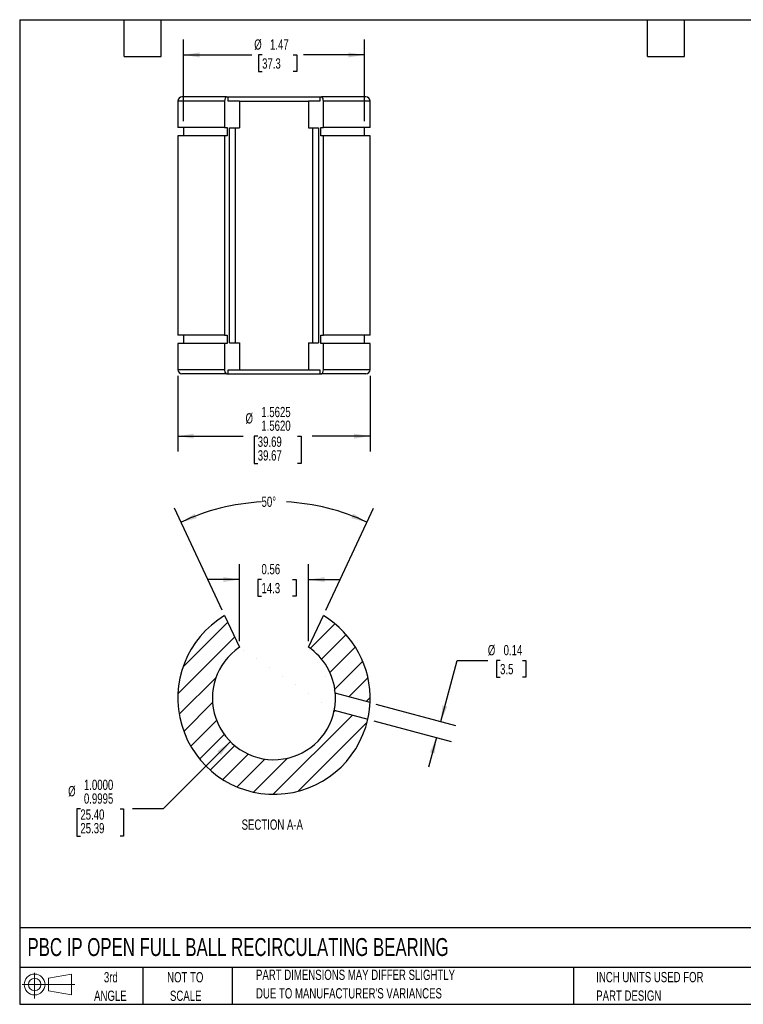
# Model space of a CAD drawing. Header units: inches. Extents: x 0.2 to 10.8, y 0.2 to 8.2.
# Tile 1 of 2: x 0.2 to 6.1, y 0.2 to 8.2. Entities that reach past the tile are written whole.
import ezdxf

# ---------------------------------------------------------------- set-up
doc = ezdxf.new("R2010")
doc.units = ezdxf.units.IN
doc.header["$MEASUREMENT"] = 0
doc.layers.add('DIMENSIONS', color=140, linetype='Continuous', lineweight=25)
doc.layers.add('TEXT', color=140, linetype='Continuous', lineweight=25)
doc.layers.add('HATCH', color=6, linetype='Continuous')
doc.layers.add('SLD-DEFPOINTS', color=7, linetype='Continuous')
doc.styles.add('SLDTEXTSTYLE0', font='TXT', dxfattribs={"width": 0.7})
doc.dimstyles.new('SLDDIMSTYLE0', dxfattribs={"dimtxt": 0.084961, "dimasz": 0.13, "dimexe": 0, "dimexo": 0.0625, "dimgap": 0.02124, "dimtad": 0, "dimtih": 1, "dimtoh": 1, "dimrnd": 1e-09, "dimdsep": 46, "dimtxsty": 'SLDTEXTSTYLE0', "dimsah": 1, "dimcen": 0.09, "dimadec": 0, "dimazin": 2, "dimtfac": 1, "dimtmove": 0, "dimatfit": 0, "dimfxl": 0, "dimfrac": 2, "dimtolj": 1, "dimtzin": 12, "dimarcsym": 0})
doc.dimstyles.new('SLDDIMSTYLE1', dxfattribs={"dimtxt": 0.084961, "dimasz": 0.13, "dimexe": 0, "dimexo": 0.0625, "dimgap": 0.02124, "dimtad": 0, "dimtih": 1, "dimtoh": 1, "dimrnd": 1e-09, "dimzin": 12, "dimdsep": 46, "dimtxsty": 'SLDTEXTSTYLE0', "dimsah": 1, "dimcen": 0.09, "dimadec": 0, "dimazin": 3, "dimtfac": 1, "dimtofl": 0, "dimtmove": 0, "dimatfit": 3, "dimfxl": 0, "dimfrac": 2, "dimtolj": 1, "dimtzin": 12, "dimarcsym": 0})
doc.dimstyles.new('SLDDIMSTYLE2', dxfattribs={"dimtxt": 0.084961, "dimasz": 0.13, "dimexe": 0, "dimexo": 0.0625, "dimgap": 0.02124, "dimtad": 0, "dimtih": 1, "dimtoh": 1, "dimdec": 4, "dimrnd": 1e-09, "dimzin": 4, "dimdsep": 46, "dimtxsty": 'SLDTEXTSTYLE0', "dimsah": 1, "dimcen": 0, "dimadec": 0, "dimazin": 1, "dimlim": 1, "dimtm": 0.0005, "dimtfac": 1, "dimtdec": 4, "dimtofl": 0, "dimtmove": 0, "dimatfit": 3, "dimfxl": 0, "dimfrac": 2, "dimtolj": 1, "dimtzin": 4, "dimarcsym": 0})
doc.dimstyles.new('SLDDIMSTYLE3', dxfattribs={"dimtxt": 0.084961, "dimasz": 0.13, "dimexe": 0, "dimexo": 0.0625, "dimgap": 0.02124, "dimtad": 0, "dimtih": 1, "dimtoh": 1, "dimdec": 4, "dimzin": 12, "dimdsep": 46, "dimtxsty": 'SLDTEXTSTYLE0', "dimsah": 1, "dimcen": 0.09, "dimadec": 0, "dimazin": 3, "dimtfac": 1, "dimtdec": 0, "dimtofl": 0, "dimtmove": 0, "dimatfit": 3, "dimfxl": 0, "dimfrac": 2, "dimtolj": 1, "dimtzin": 12, "dimarcsym": 0})
doc.dimstyles.new('SLDDIMSTYLE4', dxfattribs={"dimtxt": 0.084961, "dimasz": 0.13, "dimexe": 0, "dimexo": 0.0625, "dimgap": 0.02124, "dimtad": 0, "dimtih": 1, "dimtoh": 1, "dimdec": 4, "dimrnd": 1e-09, "dimzin": 12, "dimdsep": 46, "dimtxsty": 'SLDTEXTSTYLE0', "dimsah": 1, "dimcen": 0.09, "dimadec": 0, "dimazin": 3, "dimlim": 1, "dimtm": 0.0005, "dimtfac": 1, "dimtdec": 4, "dimtofl": 0, "dimtmove": 0, "dimatfit": 3, "dimfxl": 0, "dimfrac": 2, "dimtolj": 1, "dimtzin": 12, "dimarcsym": 0})

# ---------------------------------------------------------------- blocks, each defined once
blk = doc.blocks.new('Block11')
at = {"color": 7, "linetype": 'Continuous', "lineweight": 18}
for p, q in [((0.1019, 0.2091), (0.1019, 0)), ((0.2157, 0.1641), (0.4006, 0.1981)), ((0.2157, 0.0628), (0.2157, 0.1641)), ((0.4006, 0.1981), (0.4006, 0.0288)), ((0, 0.1135), (0.4281, 0.1135)), ((0.2157, 0.0628), (0.4006, 0.0288))]:
    blk.add_line(p, q, dxfattribs=at)
for radius in [0.0846, 0.0506]:
    blk.add_circle((0.1019, 0.1135), radius, dxfattribs=at)
blk = doc.blocks.new('Block12')
at = {"layer": 'SLD-DEFPOINTS'}
blk.add_blockref('Block11', (0, 0), dxfattribs=at)
blk = doc.blocks.new('SW_NOTE_0_2')
at = {"layer": 'TEXT', "color": 0, "char_height": 0.083333, "attachment_point": 1, "style": 'SLDTEXTSTYLE0'}
for s, insert in [('PART DIMENSIONS MAY DIFFER SLIGHTLY', (0, 0.1074)), ("DUE TO MANUFACTURER'S VARIANCES", (0, -0.0431))]:
    blk.add_mtext(s, dxfattribs=dict(at, insert=insert))
blk = doc.blocks.new('SW_NOTE_0_3')
at = {"layer": 'TEXT', "color": 0, "char_height": 0.08333, "attachment_point": 2, "style": 'SLDTEXTSTYLE0'}
for s, insert in [('NOT TO', (0.207, 0.1074)), ('SCALE', (0.2108, -0.0431))]:
    blk.add_mtext(s, dxfattribs=dict(at, insert=insert))
blk = doc.blocks.new('SW_NOTE_0_4')
at = {"layer": 'TEXT', "color": 0, "char_height": 0.08333, "attachment_point": 2, "style": 'SLDTEXTSTYLE0'}
for s, insert in [('3rd', (0.0911, 0.1074)), ('ANGLE', (0.0873, -0.0431))]:
    blk.add_mtext(s, dxfattribs=dict(at, insert=insert))
blk = doc.blocks.new('SW_NOTE_0_5')
at = {"layer": 'TEXT', "color": 0, "char_height": 0.083333, "attachment_point": 1, "style": 'SLDTEXTSTYLE0'}
for s, insert in [('INCH UNITS USED FOR', (0, 0.1074)), ('PART DESIGN', (0, -0.0431))]:
    blk.add_mtext(s, dxfattribs=dict(at, insert=insert))
blk = doc.blocks.new('_D_4')
at = {"layer": 'DIMENSIONS'}
for p, q in [((1.9623, 2.384), (1.4156, 1.8373)), ((0.743, 1.8373), (0.7145, 1.8373)), ((0.7145, 1.8373), (0.7145, 1.615)), ((1.0661, 1.8373), (1.0947, 1.8373)), ((1.0947, 1.8373), (1.0947, 1.615)), ((1.4156, 1.8373), (1.1656, 1.8373)), ((0.7145, 1.615), (0.743, 1.615)), ((1.0947, 1.615), (1.0661, 1.615))]:
    blk.add_line(p, q, dxfattribs=at)
blk.add_solid([(1.9623, 2.384), (1.8563, 2.3062), (1.8845, 2.2779)], dxfattribs=at)
at = {"layer": 'DIMENSIONS', "char_height": 0.08333, "attachment_point": 1, "style": 'SLDTEXTSTYLE0'}
for s, insert in [('%%c', (0.6435, 2.0233)), ('1.0000', (0.7718, 2.0748)), ('0.9995', (0.7718, 1.9637)), ('25.40', (0.743, 1.8336)), ('25.39', (0.743, 1.7225))]:
    blk.add_mtext(s, dxfattribs=dict(at, insert=insert))
blk = doc.blocks.new('_D_5')
at = {"layer": 'DIMENSIONS'}
for p, q in [((2.0346, 3.2009), (2.0346, 3.826)), ((2.5971, 3.2009), (2.5971, 3.826)), ((2.0346, 3.701), (1.7846, 3.701)), ((2.2143, 3.701), (2.1857, 3.701)), ((2.1857, 3.701), (2.1857, 3.566)), ((2.4667, 3.701), (2.4953, 3.701)), ((2.4953, 3.701), (2.4953, 3.566)), ((2.5971, 3.701), (2.8471, 3.701)), ((2.1857, 3.566), (2.2143, 3.566)), ((2.4953, 3.566), (2.4667, 3.566))]:
    blk.add_line(p, q, dxfattribs=at)
for points in [[(2.0346, 3.701), (1.9046, 3.721), (1.9046, 3.681)], [(2.5971, 3.701), (2.7271, 3.681), (2.7271, 3.721)]]:
    blk.add_solid(points, dxfattribs=at)
at = {"layer": 'DIMENSIONS', "char_height": 0.08333, "attachment_point": 1, "style": 'SLDTEXTSTYLE0'}
for s, insert in [('0.56', (2.2143, 3.8275)), ('14.3', (2.2143, 3.6734))]:
    blk.add_mtext(s, dxfattribs=dict(at, insert=insert))
blk = doc.blocks.new('_D_6')
at = {"layer": 'DIMENSIONS'}
for p, q in [((1.8937, 3.4533), (1.5078, 4.2808)), ((2.7381, 3.4533), (3.124, 4.2808))]:
    blk.add_line(p, q, dxfattribs=at)
for start, end in [(93.23247, 115), (65, 86.76753)]:
    blk.add_arc((2.3159, 2.5478), 1.7871, start, end, dxfattribs=at)
for points in [[(1.5606, 4.1675), (1.6881, 4.1997), (1.6726, 4.2365)], [(3.0712, 4.1675), (2.9592, 4.2365), (2.9436, 4.1997)]]:
    blk.add_solid(points, dxfattribs=at)
at = {"layer": 'DIMENSIONS', "insert": (2.2151, 4.3748), "char_height": 0.08333, "attachment_point": 1, "style": 'SLDTEXTSTYLE0'}
blk.add_mtext('50°', dxfattribs=at)
blk = doc.blocks.new('_D_7')
at = {"layer": 'DIMENSIONS'}
for p, q in [((3.6709, 2.5484), (3.8033, 3.0428)), ((3.8033, 3.0428), (4.0533, 3.0428)), ((4.1528, 3.0428), (4.1243, 3.0428)), ((4.1243, 3.0428), (4.1243, 2.9077)), ((4.3346, 3.0428), (4.3631, 3.0428)), ((4.3631, 3.0428), (4.3631, 2.9077)), ((4.1243, 2.9077), (4.1528, 2.9077)), ((4.3631, 2.9077), (4.3346, 2.9077)), ((3.1446, 2.6894), (3.7916, 2.516)), ((3.1265, 2.5535), (3.7564, 2.3847)), ((3.6357, 2.417), (3.5709, 2.1755))]:
    blk.add_line(p, q, dxfattribs=at)
for points in [[(3.6709, 2.5484), (3.7238, 2.6688), (3.6852, 2.6791)], [(3.6357, 2.417), (3.5827, 2.2966), (3.6213, 2.2863)]]:
    blk.add_solid(points, dxfattribs=at)
at = {"layer": 'DIMENSIONS', "char_height": 0.08333, "attachment_point": 1, "style": 'SLDTEXTSTYLE0'}
for s, insert in [('%%c', (4.0533, 3.1692)), ('0.14', (4.1816, 3.1692)), ('3.5', (4.1528, 3.0152))]:
    blk.add_mtext(s, dxfattribs=dict(at, insert=insert))
blk = doc.blocks.new('_D_8')
at = {"layer": 'DIMENSIONS'}
for p, q in [((1.5346, 5.3564), (1.5346, 4.7414)), ((3.0971, 5.3564), (3.0971, 4.7414)), ((1.5346, 4.8664), (2.0656, 4.8664)), ((2.1841, 4.8664), (2.1555, 4.8664)), ((2.1555, 4.8664), (2.1555, 4.6442)), ((2.5072, 4.8664), (2.5358, 4.8664)), ((2.5358, 4.8664), (2.5358, 4.6442)), ((3.0971, 4.8664), (2.6257, 4.8664)), ((2.1555, 4.6442), (2.1841, 4.6442)), ((2.5358, 4.6442), (2.5072, 4.6442))]:
    blk.add_line(p, q, dxfattribs=at)
for points in [[(1.5346, 4.8664), (1.6646, 4.8464), (1.6646, 4.8864)], [(3.0971, 4.8664), (2.9671, 4.8864), (2.9671, 4.8464)]]:
    blk.add_solid(points, dxfattribs=at)
at = {"layer": 'DIMENSIONS', "char_height": 0.08333, "attachment_point": 1, "style": 'SLDTEXTSTYLE0'}
for s, insert in [('%%c', (2.0846, 5.0525)), ('1.5625', (2.2129, 5.104)), ('1.5620', (2.2129, 4.9929)), ('39.69', (2.1841, 4.8628)), ('39.67', (2.1841, 4.7516))]:
    blk.add_mtext(s, dxfattribs=dict(at, insert=insert))
blk = doc.blocks.new('_D_9')
at = {"layer": 'DIMENSIONS'}
for p, q in [((1.5815, 7.4248), (1.5815, 8.0886)), ((3.0502, 7.4248), (3.0502, 8.0886)), ((1.5815, 7.9636), (2.1363, 7.9636)), ((2.2194, 7.9636), (2.1909, 7.9636)), ((2.1909, 7.9636), (2.1909, 7.8286)), ((2.4719, 7.9636), (2.5004, 7.9636)), ((2.5004, 7.9636), (2.5004, 7.8286)), ((3.0502, 7.9636), (2.555, 7.9636)), ((2.1909, 7.8286), (2.2194, 7.8286)), ((2.5004, 7.8286), (2.4719, 7.8286))]:
    blk.add_line(p, q, dxfattribs=at)
for points in [[(1.5815, 7.9636), (1.7115, 7.9436), (1.7115, 7.9836)], [(3.0502, 7.9636), (2.9202, 7.9836), (2.9202, 7.9436)]]:
    blk.add_solid(points, dxfattribs=at)
at = {"layer": 'DIMENSIONS', "char_height": 0.08333, "attachment_point": 1, "style": 'SLDTEXTSTYLE0'}
for s, insert in [('%%c', (2.1553, 8.0901)), ('1.47', (2.2836, 8.0901)), ('37.3', (2.2194, 7.936))]:
    blk.add_mtext(s, dxfattribs=dict(at, insert=insert))

msp = doc.modelspace()

# ---------------------------------------------------------------- hatches: boundary and pattern name
at = {"layer": 'HATCH'}
h = msp.add_hatch(dxfattribs=at)
h.set_pattern_fill('ANSI31', color=256, style=0)
edge = h.paths.add_edge_path(flags=0)
edge.add_line((2.03463, 3.15093), (1.91478, 3.40796))
edge.add_arc((2.31588, 2.73753), 0.78125, 120.891343, 347.347492)
edge.add_line((3.07816, 2.56641), (2.80614, 2.6393))
edge.add_arc((2.31588, 2.73753), 0.5, 124.228866, 348.669438, ccw=False)
h = msp.add_hatch(dxfattribs=at)
h.set_pattern_fill('ANSI31', color=256, style=0)
edge = h.paths.add_edge_path(flags=0)
edge.add_line((2.71699, 3.40796), (2.59713, 3.15093))
edge.add_arc((2.31588, 2.73753), 0.5, 4.633359, 55.771134, ccw=False)
edge.add_line((2.81425, 2.77792), (3.09634, 2.70234))
edge.add_arc((2.31588, 2.73753), 0.78125, 357.417874, 419.108657)

# ---------------------------------------------------------------- linework, layer by layer
for p, q in [((1.92921, 7.62243), (1.56858, 7.62243)), ((1.92921, 7.62243), (1.94364, 7.62243)), ((1.94364, 7.58848), (1.94364, 7.62243)), ((1.94364, 7.62243), (2.68812, 7.62243)), ((2.68812, 7.62243), (2.68812, 7.58848)), ((2.68812, 7.62243), (2.70256, 7.62243)), ((3.06318, 7.62243), (2.70256, 7.62243)), ((1.53463, 7.58848), (1.53463, 7.37478)), ((1.91478, 7.58848), (1.53463, 7.58848)), ((1.91478, 7.58848), (1.91478, 7.37478)), ((2.03463, 7.58848), (1.94364, 7.58848)), ((2.03463, 7.58848), (2.03463, 7.37027)), ((2.03463, 7.58848), (2.59713, 7.58848)), ((2.68812, 7.58848), (2.59713, 7.58848)), ((2.59713, 7.58848), (2.59713, 7.37027)), ((2.71699, 7.37478), (2.71699, 7.58848)), ((3.09713, 7.58848), (2.71699, 7.58848)), ((3.09713, 7.37478), (3.09713, 7.58848)), ((1.91478, 7.37478), (1.53463, 7.37478)), ((1.58153, 7.37478), (1.58153, 7.30688)), ((1.91478, 7.37478), (1.93471, 7.37478)), ((1.93471, 7.37478), (1.93471, 7.30688)), ((1.95465, 7.37027), (2.03463, 7.37027)), ((1.95465, 5.62459), (1.95465, 7.37027)), ((2.00184, 7.37027), (2.00184, 5.62459)), ((2.59713, 7.37027), (2.67712, 7.37027)), ((2.62993, 7.37027), (2.62993, 5.62459)), ((2.67712, 7.37027), (2.67712, 5.62459)), ((2.69705, 7.37478), (2.71699, 7.37478)), ((2.69705, 7.30688), (2.69705, 7.37478)), ((3.09713, 7.37478), (2.71699, 7.37478)), ((3.05023, 7.30688), (3.05023, 7.37478)), ((1.53463, 7.30688), (1.53463, 5.68798)), ((1.91478, 7.30688), (1.53463, 7.30688)), ((1.91478, 7.30688), (1.91478, 5.68798)), ((1.93471, 7.30688), (1.91478, 7.30688)), ((2.71699, 7.30688), (2.69705, 7.30688)), ((2.71699, 5.68798), (2.71699, 7.30688)), ((3.09713, 7.30688), (2.71699, 7.30688)), ((3.09713, 5.68798), (3.09713, 7.30688)), ((1.91478, 5.68798), (1.53463, 5.68798)), ((1.58153, 5.68798), (1.58153, 5.62008)), ((1.91478, 5.68798), (1.93471, 5.68798)), ((1.93471, 5.68798), (1.93471, 5.62008)), ((2.69705, 5.68798), (2.71699, 5.68798)), ((2.69705, 5.62008), (2.69705, 5.68798)), ((3.09713, 5.68798), (2.71699, 5.68798)), ((3.05023, 5.62008), (3.05023, 5.68798)), ((1.53463, 5.62008), (1.53463, 5.40638)), ((1.91478, 5.62008), (1.53463, 5.62008)), ((1.91478, 5.62008), (1.91478, 5.40638)), ((1.93471, 5.62008), (1.91478, 5.62008)), ((1.95465, 5.62459), (2.03463, 5.62459)), ((2.03463, 5.62459), (2.03463, 5.40638)), ((2.59713, 5.62459), (2.59713, 5.40638)), ((2.59713, 5.62459), (2.67712, 5.62459)), ((2.71699, 5.62008), (2.69705, 5.62008)), ((2.71699, 5.40638), (2.71699, 5.62008)), ((3.09713, 5.62008), (2.71699, 5.62008)), ((3.09713, 5.40638), (3.09713, 5.62008)), ((1.91478, 5.40638), (1.53463, 5.40638)), ((1.92921, 5.37243), (1.56858, 5.37243)), ((1.92921, 5.37243), (1.94364, 5.37243)), ((1.94364, 5.40638), (2.03463, 5.40638)), ((1.94364, 5.37243), (1.94364, 5.40638)), ((1.94364, 5.37243), (2.68812, 5.37243)), ((2.03463, 5.40638), (2.59713, 5.40638)), ((2.59713, 5.40638), (2.68812, 5.40638)), ((2.68812, 5.40638), (2.68812, 5.37243)), ((2.68812, 5.37243), (2.70256, 5.37243)), ((3.06318, 5.37243), (2.70256, 5.37243)), ((3.09713, 5.40638), (2.71699, 5.40638)), ((1.91478, 3.40796), (2.03463, 3.15093)), ((2.59713, 3.15093), (2.71699, 3.40796)), ((3.09634, 2.70234), (2.81425, 2.77792)), ((2.80614, 2.6393), (3.07816, 2.56641))]:
    msp.add_line(p, q)
for centre, radius, start, end in [((1.56858, 7.58848), 0.03395, 90, 180), ((3.06318, 7.58848), 0.03395, 0, 90), ((1.56858, 5.40638), 0.03395, 180, 270), ((3.06318, 5.40638), 0.03395, 270, 0), ((2.31588, 2.73753), 0.78125, 120.891343, 347.347492), ((2.31588, 2.73753), 0.78125, 357.417874, 59.108657), ((2.31588, 2.73753), 0.5, 124.228866, 348.669438), ((2.31588, 2.73753), 0.5, 4.633359, 55.771134)]:
    msp.add_arc(centre, radius, start, end)
for points, knots in [([(1.92921, 7.62243), (1.92733, 7.62243), (1.92545, 7.62156), (1.92196, 7.61817), (1.92037, 7.61569), (1.91633, 7.60621), (1.91478, 7.59748), (1.91478, 7.58848)], [0, 0, 0, 0, 0.25, 0.25, 0.5, 0.5, 1, 1, 1, 1]), ([(2.71699, 7.58848), (2.71699, 7.59298), (2.71661, 7.5974), (2.71515, 7.60563), (2.71408, 7.6094), (2.71008, 7.61879), (2.70632, 7.62243), (2.70256, 7.62243)], [0, 0, 0, 0, 0.25, 0.25, 0.5, 0.5, 1, 1, 1, 1]), ([(1.91478, 5.40638), (1.91478, 5.40188), (1.91516, 5.39747), (1.91662, 5.38923), (1.91769, 5.38546), (1.92169, 5.37608), (1.92545, 5.37243), (1.92921, 5.37243)], [0, 0, 0, 0, 0.25, 0.25, 0.5, 0.5, 1, 1, 1, 1]), ([(2.70256, 5.37243), (2.70444, 5.37243), (2.70632, 5.37331), (2.70981, 5.37669), (2.7114, 5.37917), (2.71544, 5.38865), (2.71699, 5.39739), (2.71699, 5.40638)], [0, 0, 0, 0, 0.25, 0.25, 0.5, 0.5, 1, 1, 1, 1]), ([(2.80614, 2.6393), (2.80614, 2.6393), (2.80651, 2.64109), (2.80748, 2.64621), (2.80787, 2.64834), (2.80875, 2.65335), (2.80923, 2.65618), (2.81024, 2.66253), (2.81077, 2.66607), (2.81179, 2.67353), (2.81228, 2.67749), (2.81369, 2.69002), (2.81448, 2.69896), (2.81528, 2.7125), (2.81548, 2.71696), (2.81577, 2.72576), (2.81585, 2.73014), (2.8159, 2.73848), (2.81588, 2.74245), (2.81574, 2.75003), (2.81564, 2.75362), (2.81526, 2.76336), (2.81493, 2.76871), (2.81442, 2.77595), (2.81425, 2.77792), (2.81425, 2.77792)], [0, 0, 0, 0, 0.125, 0.125, 0.1875, 0.1875, 0.25, 0.25, 0.3125, 0.3125, 0.375, 0.375, 0.5, 0.5, 0.5625, 0.5625, 0.625, 0.625, 0.6875, 0.6875, 0.75, 0.75, 0.875, 0.875, 1, 1, 1, 1]), ([(3.07816, 2.56641), (3.07816, 2.56641), (3.07856, 2.56816), (3.08002, 2.57485), (3.08108, 2.57985), (3.08292, 2.58916), (3.08359, 2.59263), (3.08493, 2.59995), (3.08562, 2.60383), (3.087, 2.61201), (3.08768, 2.61629), (3.08899, 2.62493), (3.08962, 2.62934), (3.09082, 2.63828), (3.09137, 2.64268), (3.09238, 2.65135), (3.09285, 2.65567), (3.09367, 2.66391), (3.09403, 2.66783), (3.09466, 2.67526), (3.09493, 2.6788), (3.09561, 2.68832), (3.0959, 2.6935), (3.09626, 2.70047), (3.09634, 2.70234), (3.09634, 2.70234)], [0, 0, 0, 0, 0.125, 0.125, 0.25, 0.25, 0.3125, 0.3125, 0.375, 0.375, 0.4375, 0.4375, 0.5, 0.5, 0.5625, 0.5625, 0.625, 0.625, 0.6875, 0.6875, 0.75, 0.75, 0.875, 0.875, 1, 1, 1, 1])]:
    msp.add_open_spline(points, degree=3, knots=knots)
at = {"layer": 'TEXT'}
for p, q in [((0.25, 8.25), (10.75, 8.25)), ((0.25, 8.25), (0.25, 0.25)), ((1.1, 7.95), (1.1, 8.25)), ((1.4, 7.95), (1.4, 8.25)), ((5.35, 7.95), (5.35, 8.25)), ((5.65, 7.95), (5.65, 8.25)), ((1.1, 7.95), (1.4, 7.95)), ((5.35, 7.95), (5.65, 7.95)), ((10.75, 0.87111), (0.25, 0.87111)), ((10.75, 0.55), (0.25, 0.55)), ((1.25, 0.55), (1.25, 0.25)), ((1.97684, 0.55), (1.97684, 0.25)), ((4.74986, 0.55), (4.74986, 0.25)), ((0.25, 0.25), (10.75, 0.25))]:
    msp.add_line(p, q, dxfattribs=at)

# ---------------------------------------------------------------- block references
at = {"layer": 'SLD-DEFPOINTS'}
msp.add_blockref('Block12', (0.26921, 0.2974), dxfattribs=at)
at = {"layer": 'TEXT'}
for name, p in [('SW_NOTE_0_4', (0.8995, 0.40425)), ('SW_NOTE_0_3', (1.38808, 0.40425)), ('SW_NOTE_0_2', (2.17005, 0.42408)), ('SW_NOTE_0_5', (4.93424, 0.40546))]:
    msp.add_blockref(name, p, dxfattribs=at)

# ---------------------------------------------------------------- texts
at = {"layer": 'TEXT', "style": 'SLDTEXTSTYLE0'}
for s, insert, char_height, attachment_point in [('SECTION A-A', (2.30225, 1.75168), 0.0833333, 2), ('PBC IP OPEN FULL BALL RECIRCULATING BEARING', (0.31361, 0.78813), 0.1458333, 1)]:
    msp.add_mtext(s, dxfattribs=dict(at, insert=insert, char_height=char_height, attachment_point=attachment_point))

# ---------------------------------------------------------------- dimensions: what is measured, and where the dimension line sits
at = {"layer": 'DIMENSIONS'}
for base, p1, p2, dimstyle, picture, middle in [((3.05023, 7.96365), (1.58153, 7.37478), (3.05023, 7.37478), 'SLDDIMSTYLE1', '_D_9', (2.34565, 7.96365)), ((3.09713, 4.86644), (1.53463, 5.40638), (3.09713, 5.40638), 'SLDDIMSTYLE4', '_D_8', (2.34565, 4.86644))]:
    dim = msp.add_linear_dim(base=base, p1=p1, p2=p2, text='%%c<>', dimstyle=dimstyle, dxfattribs=at)
    dim.commit()
    dim.dimension.update_dxf_attribs({"geometry": picture, "text_midpoint": middle, "dimtype": 160})
dim = msp.add_angular_dim_2l(base=(2.75175, 4.28095), line1=((2.59713, 3.15093), (2.71699, 3.40796)), line2=((1.91478, 3.40796), (2.03463, 3.15093)), dimstyle='SLDDIMSTYLE3', dxfattribs=at)
dim.commit()
dim.dimension.update_dxf_attribs({"geometry": '_D_6', "text_midpoint": (2.31588, 4.33492), "dimtype": 162})
dim = msp.add_linear_dim(base=(2.03463, 3.70103), p1=(2.59713, 3.15093), p2=(2.03463, 3.15093), dimstyle='SLDDIMSTYLE0', dxfattribs=at)
dim.commit()
dim.dimension.update_dxf_attribs({"geometry": '_D_5', "text_midpoint": (2.3405, 3.70103), "dimtype": 160})
dim = msp.add_linear_dim(base=(3.67085, 2.5484), p1=(3.07816, 2.56641), p2=(3.09634, 2.70234), angle=75, text='%%c<>', dimstyle='SLDDIMSTYLE0', dxfattribs=at)
dim.commit()
dim.dimension.update_dxf_attribs({"geometry": '_D_7', "text_midpoint": (3.80332, 3.04276), "dimtype": 160})
dim = msp.add_diameter_dim_2p(p1=(2.66944, 3.09109), p2=(1.96233, 2.38398), dimstyle='SLDDIMSTYLE2', dxfattribs=at)
dim.commit()
dim.dimension.update_dxf_attribs({"geometry": '_D_4', "text_midpoint": (0.90456, 1.83726), "dimtype": 163})

doc.saveas('drawing.dxf')
